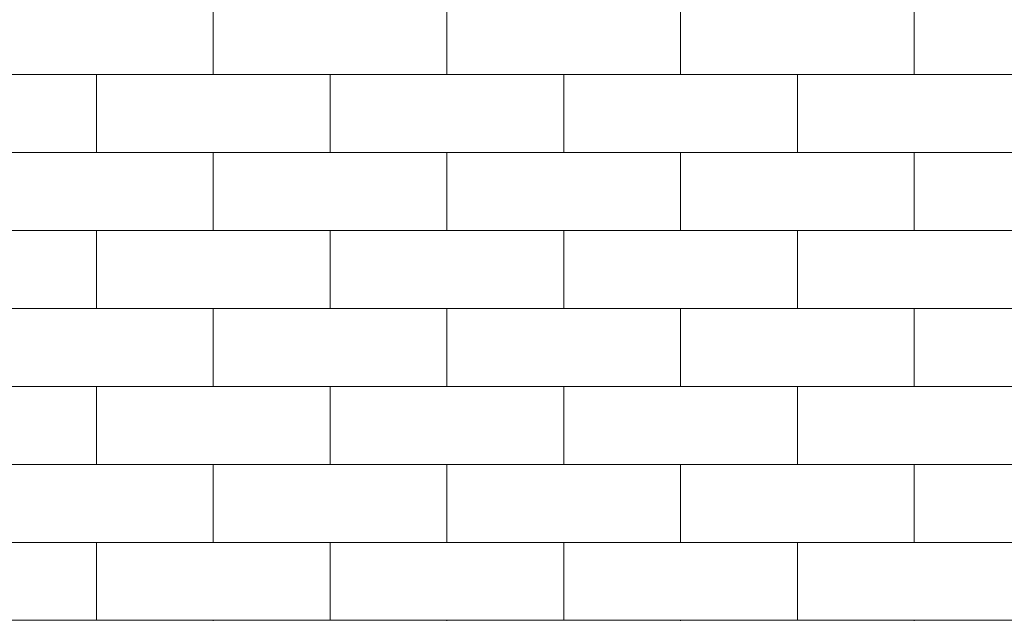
# Model space of a CAD drawing. Header units: inches. Extents: x -757 to 108, y -33 to 183.
# Tile 61 of 156: x -604 to -564, y 107 to 131. Entities that reach past the tile are written whole.
import ezdxf

# ---------------------------------------------------------------- set-up
doc = ezdxf.new("R2010")
doc.units = ezdxf.units.IN
doc.header["$MEASUREMENT"] = 0
doc.layers.add('A-WALL-PATT', color=111, linetype='Continuous', lineweight=9)

msp = doc.modelspace()

# ---------------------------------------------------------------- hatches: boundary and pattern name
at = {"layer": 'A-WALL-PATT'}
h = msp.add_hatch(dxfattribs=at)
h.set_pattern_fill('FP_2', color=256, style=0, pattern_type=2)
h.set_pattern_definition([(0, (-478.25, 0), (0, 3.15), []), (90, (-478.25, 0), (-4.724, 3.15), [3.15, -3.15])])
h.paths.add_polyline_path([(-484.75, -12), (-478.25, -12), (-478.25, 132), (-624, 132), (-624, 6), (-484.75, 6)], flags=0)
h.paths.add_polyline_path([(-499.506, 44.882), (-501.071, 46.447), (-501.071, 46.5), (-510, 46.5), (-510, 55.964), (-510.294, 55.67), (-510.554, 55.943), (-510, 56.497), (-510, 58.5), (-509.675, 58.5), (-509.639, 58.625), (-510, 59.143), (-510.399, 59.388), (-510.74, 59.286), (-510.84, 59.017), (-510.216, 57.828), (-510.216, 57.281), (-510.393, 56.97), (-510.903, 56.755), (-511.314, 56.789), (-511.84, 57.168), (-512.186, 57.674), (-512.218, 58.245), (-511.926, 58.767), (-511.659, 58.5), (-511.84, 58.148), (-511.736, 57.674), (-511.544, 57.386), (-511.176, 57.15), (-510.89, 57.117), (-510.666, 57.23), (-510.554, 57.491), (-510.666, 57.849), (-511.176, 58.781), (-511.159, 59.286), (-511.014, 59.545), (-510.554, 59.746), (-510.138, 59.697), (-509.67, 59.375), (-509.325, 58.877), (-509.267, 58.5), (-500, 58.5), (-500, 49.598), (-499.899, 49.452), (-499.839, 48.892), (-500, 48.436), (-500, 47.518), (-498.94, 48.578), (-497.408, 47.046), (-497.675, 46.78), (-498.94, 48.045), (-499.573, 47.412), (-498.374, 46.214), (-498.64, 45.947), (-499.839, 47.146), (-500, 46.985), (-500, 46.5), (-500.538, 46.447), (-499.24, 45.148)], flags=0)
h.paths.add_polyline_path([(-589.506, 44.882), (-591.051, 46.467), (-591.071, 46.5), (-600, 46.5), (-600, 55.964), (-600.294, 55.67), (-600.554, 55.943), (-600, 56.497), (-600, 58.5), (-599.675, 58.5), (-599.639, 58.625), (-600, 59.143), (-600.399, 59.388), (-600.74, 59.286), (-600.84, 59.017), (-600.216, 57.828), (-600.216, 57.281), (-600.393, 56.97), (-600.903, 56.755), (-601.314, 56.789), (-601.84, 57.168), (-602.186, 57.674), (-602.218, 58.245), (-601.926, 58.767), (-601.659, 58.5), (-601.84, 58.148), (-601.736, 57.674), (-601.544, 57.386), (-601.217, 57.156), (-600.89, 57.117), (-600.666, 57.23), (-600.554, 57.491), (-600.666, 57.849), (-601.176, 58.781), (-601.159, 59.286), (-601.014, 59.545), (-600.554, 59.746), (-600.138, 59.697), (-599.67, 59.375), (-599.325, 58.877), (-599.267, 58.5), (-590, 58.5), (-590, 49.598), (-589.899, 49.452), (-589.839, 48.892), (-590, 48.436), (-590, 47.518), (-588.94, 48.578), (-587.408, 47.046), (-587.675, 46.78), (-588.94, 48.045), (-589.573, 47.412), (-588.374, 46.214), (-588.64, 45.947), (-589.839, 47.146), (-590, 46.985), (-590, 46.5), (-590.538, 46.447), (-589.24, 45.148)], flags=0)
h.paths.add_polyline_path([(-609.185, 114.429), (-621.188, 114.429), (-621.188, 123.804), (-606.813, 123.762), (-606.82, 114.429), (-608.525, 114.429)], flags=0)

doc.saveas('drawing.dxf')
